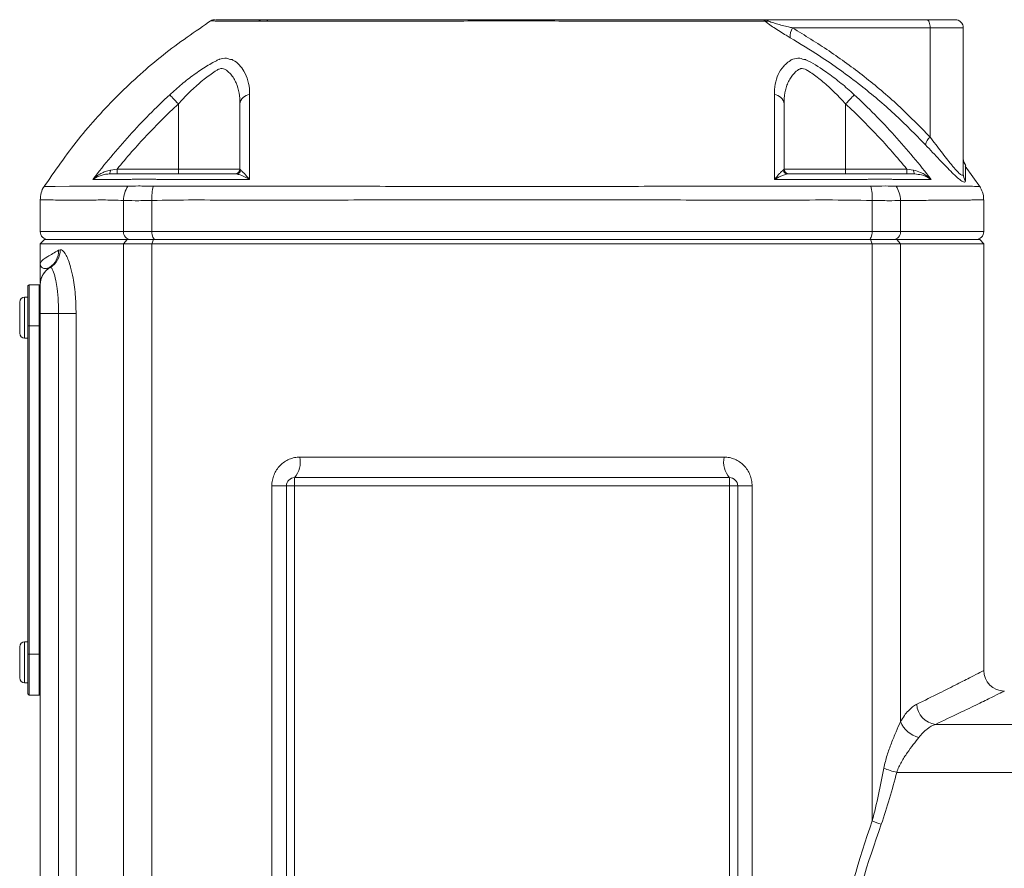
# Model space of a CAD drawing. Header units: millimetres. Extents: x -322 to 635, y -87 to 818.
# Tile 12 of 28: x -215 to -95, y 659 to 762. Entities that reach past the tile are written whole.
import ezdxf

# ---------------------------------------------------------------- set-up
doc = ezdxf.new("R2010")
doc.units = ezdxf.units.MM

msp = doc.modelspace()

# ---------------------------------------------------------------- linework, layer by layer
at = {"color": 7, "linetype": 'Continuous', "lineweight": 15}
for p, q in [((-124.92, 762.31), (-104.89, 762.31)), ((-104.89, 762.31), (-101.46, 762.31)), ((-104.51, 761.31), (-121.28, 761.31)), ((-104.51, 748.01), (-104.51, 761.31)), ((-100.46, 761.31), (-104.51, 761.31)), ((-100.46, 743.51), (-100.46, 761.31)), ((-196.12, 752.04), (-196.12, 744.11)), ((-114.81, 752.04), (-114.81, 744.11)), ((-204.4, 743.98), (-203.58, 744.11)), ((-203.58, 744.11), (-203.58, 743.51)), ((-203.58, 744.11), (-196.12, 744.11)), ((-196.12, 744.11), (-188.62, 744.11)), ((-196.12, 744.11), (-196.12, 743.51)), ((-188.62, 744.11), (-188.52, 743.98)), ((-122.41, 743.98), (-122.31, 744.11)), ((-122.31, 744.11), (-114.81, 744.11)), ((-114.81, 744.11), (-114.81, 743.51)), ((-114.81, 744.11), (-107.35, 744.11)), ((-107.35, 744.11), (-106.52, 743.98)), ((-107.35, 744.11), (-107.35, 743.51)), ((-98.35, 741.85), (-100.24, 744.46)), ((-212.96, 740.36), (-212.96, 736.51)), ((-202.81, 740.28), (-202.81, 736.51)), ((-199.37, 740.28), (-199.37, 736.51)), ((-111.56, 740.28), (-111.56, 736.51)), ((-108.12, 740.28), (-108.12, 736.51)), ((-97.96, 736.51), (-97.96, 740.36)), ((-202.81, 736.51), (-199.37, 736.51)), ((-199.37, 736.51), (-111.56, 736.51)), ((-111.56, 736.51), (-108.12, 736.51)), ((-212.46, 735.51), (-212.96, 735.01)), ((-212.96, 735.01), (-212.96, 732.51)), ((-202.81, 735.01), (-212.96, 735.01)), ((-212.46, 735.51), (-202.36, 735.51)), ((-202.81, 735.01), (-202.36, 735.51)), ((-199.37, 735.01), (-202.81, 735.01)), ((-202.81, 735.01), (-202.81, 647.46)), ((-202.36, 735.51), (-199.15, 735.51)), ((-199.37, 735.01), (-199.15, 735.51)), ((-199.37, 735.01), (-199.37, 647.18)), ((-111.56, 735.01), (-199.37, 735.01)), ((-199.15, 735.51), (-111.78, 735.51)), ((-111.56, 735.01), (-111.78, 735.51)), ((-111.78, 735.51), (-108.57, 735.51)), ((-111.56, 735.01), (-111.56, 664.69)), ((-108.12, 735.01), (-111.56, 735.01)), ((-108.12, 735.01), (-108.57, 735.51)), ((-108.57, 735.51), (-98.46, 735.51)), ((-108.12, 735.01), (-108.12, 676.78)), ((-97.96, 735.01), (-108.12, 735.01)), ((-97.96, 735.01), (-98.46, 735.51)), ((-97.96, 722.01), (-97.96, 735.01)), ((-210.73, 734.21), (-210.54, 734.27)), ((-214.31, 730.01), (-214.46, 729.86)), ((-214.46, 725.01), (-214.46, 729.86)), ((-214.31, 730.01), (-214.31, 725.01)), ((-214.31, 730.01), (-213.11, 730.01)), ((-213.11, 725.01), (-213.11, 730.01)), ((-212.96, 729.86), (-213.11, 730.01)), ((-212.96, 726.51), (-212.96, 729.98)), ((-214.46, 728.51), (-214.86, 728.51)), ((-215.46, 724.11), (-215.46, 727.91)), ((-210.72, 726.51), (-212.96, 726.51)), ((-212.96, 654.51), (-212.96, 726.51)), ((-208.59, 726.51), (-210.72, 726.51)), ((-210.72, 654.51), (-210.72, 726.51)), ((-208.59, 726.51), (-208.59, 654.51)), ((-214.46, 685.01), (-214.46, 725.01)), ((-214.46, 725.01), (-214.31, 725.01)), ((-214.31, 725.01), (-214.31, 685.01)), ((-214.31, 725.01), (-213.11, 725.01)), ((-213.11, 685.01), (-213.11, 725.01)), ((-213.11, 725.01), (-212.96, 725.01)), ((-214.86, 723.51), (-214.46, 723.51)), ((-97.96, 683.01), (-97.96, 722.01)), ((-181.32, 709.01), (-129.61, 709.01)), ((-181.96, 705.51), (-181.96, 706.51)), ((-181.96, 706.51), (-128.96, 706.51)), ((-128.96, 705.51), (-128.96, 706.51)), ((-184.73, 646.44), (-184.73, 705.51)), ((-182.96, 705.51), (-184.73, 705.51)), ((-182.96, 643.45), (-182.96, 705.51)), ((-182.96, 705.51), (-181.96, 705.51)), ((-181.96, 705.51), (-181.96, 624.01)), ((-128.96, 705.51), (-181.96, 705.51)), ((-128.96, 624.9), (-128.96, 705.51)), ((-128.96, 705.51), (-127.96, 705.51)), ((-127.96, 705.51), (-127.96, 639.84)), ((-127.96, 705.51), (-126.2, 705.51)), ((-126.2, 705.51), (-126.2, 649.83)), ((-214.46, 686.51), (-214.86, 686.51)), ((-215.46, 682.11), (-215.46, 685.91)), ((-214.46, 685.01), (-214.31, 685.01)), ((-214.46, 680.16), (-214.46, 685.01)), ((-214.31, 685.01), (-214.31, 680.01)), ((-214.31, 685.01), (-213.11, 685.01)), ((-213.11, 680.01), (-213.11, 685.01)), ((-213.11, 685.01), (-212.96, 685.01)), ((-214.86, 681.51), (-214.46, 681.51)), ((-214.46, 680.16), (-214.31, 680.01)), ((-214.31, 680.01), (-213.11, 680.01)), ((-213.11, 680.01), (-212.96, 680.16)), ((-103.85, 676.45), (-90.96, 676.45)), ((-108.57, 670.6), (-90.96, 670.6))]:
    msp.add_line(p, q, dxfattribs=at)
at = {"color": 8, "linetype": 'Continuous', "lineweight": 15}
for p, q in [((-212.96, 736.51), (-202.81, 736.51)), ((-108.12, 736.51), (-97.96, 736.51)), ((-214.86, 723.51), (-214.86, 728.51)), ((-214.86, 681.51), (-214.86, 686.51))]:
    msp.add_line(p, q, dxfattribs=at)
at = {"color": 7, "linetype": 'Continuous', "lineweight": 15, "flags": 128}
for points in [[(-104.51, 761.31), (-104.52, 761.5), (-104.54, 761.69), (-104.58, 761.86), (-104.62, 762.02), (-104.68, 762.14), (-104.75, 762.23), (-104.82, 762.29), (-104.89, 762.31)], [(-197.17, 753.17), (-197.11, 753.11), (-197.03, 753.01), (-196.91, 752.89), (-196.78, 752.75), (-196.63, 752.59), (-196.47, 752.41), (-196.3, 752.23), (-196.12, 752.04)], [(-114.81, 752.04), (-114.63, 752.23), (-114.46, 752.41), (-114.29, 752.59), (-114.14, 752.75), (-114.01, 752.89), (-113.9, 753.01), (-113.82, 753.11), (-113.76, 753.17)], [(-204.4, 743.98), (-204.41, 743.88), (-204.42, 743.79), (-204.44, 743.71), (-204.46, 743.64), (-204.49, 743.58), (-204.51, 743.54), (-204.54, 743.52), (-204.57, 743.51)], [(-106.52, 743.98), (-106.52, 743.88), (-106.5, 743.79), (-106.49, 743.71), (-106.47, 743.64), (-106.44, 743.58), (-106.42, 743.54), (-106.39, 743.52), (-106.36, 743.51)], [(-199.37, 736.51), (-199.36, 736.31), (-199.33, 736.13), (-199.29, 735.95), (-199.24, 735.8), (-199.17, 735.68), (-199.09, 735.58), (-199.01, 735.53), (-198.93, 735.51)], [(-111.56, 736.51), (-111.57, 736.31), (-111.6, 736.13), (-111.64, 735.95), (-111.69, 735.8), (-111.76, 735.68), (-111.83, 735.58), (-111.92, 735.53), (-112, 735.51)]]:
    msp.add_lwpolyline(points, dxfattribs=at)
at = {"color": 8, "linetype": 'Continuous', "lineweight": 15, "flags": 128}
msp.add_lwpolyline([(-212.46, 742), (-212.16, 742), (-211.16, 742), (-209.41, 742.01), (-206.96, 742.02), (-204.83, 742.03), (-202.37, 742.03), (-202.37, 742.03), (-202.37, 742.03)], dxfattribs=at)
at = {"color": 7, "linetype": 'Continuous', "lineweight": 15}
for centre, radius, start, end in [((-191.67, 761.31), 1, 90, 119.9147), ((-185.84, 761.43), 0.879, 90.2046, 126.8843), ((-185.09, 762.03), 0.278, 99.557, 159.3012), ((-124.39, 763.03), 0.922, 255.8447, 284.1553), ((-101.46, 761.31), 1, 0, 90), ((-119.78, 760.34), 1.78, 147.0063, 187.2513), ((-187.33, 751.87), 1.31, 94.7997, 172.6999), ((-123.6, 751.87), 1.31, 7.3035, 85.1977), ((-103.35, 746.68), 1.77, 131.0573, 167.1882), ((-98.96, 745.41), 1.5, 180.63, 216.0178), ((-189.22, 744.11), 0.6, 270, 0), ((-121.71, 744.11), 0.6, 180, 270), ((-189.09, 744.09), 0.582, 270.8582, 348.79), ((-121.84, 744.09), 0.582, 191.21, 269.1422), ((-99.03, 743.52), 1.43, 180.0726, 216.2187), ((-199.54, 740.24), 3.27, 146.6817, 179.2543), ((-193.52, 740.53), 5.85, 165.0976, 182.4557), ((-117.4, 740.53), 5.85, 357.5635, 14.9193), ((-111.39, 740.24), 3.27, 0.756, 33.3279), ((-211.96, 736.51), 1, 180, 270), ((-201.86, 736.46), 0.953, 177.1019, 266.775), ((-109.07, 736.46), 0.953, 273.225, 2.8981), ((-98.96, 736.51), 1, 270, 0), ((-213.15, 734.13), 2.42, 303.3847, 1.866), ((-213.04, 734.26), 2.51, 301.8774, 0.3974), ((-210.49, 729.98), 2.48, 119.8983, 179.9218), ((-210.46, 730.01), 2.5, 122.8779, 179.9994), ((-214.86, 727.91), 0.6, 90, 180), ((-214.86, 724.11), 0.6, 180, 270), ((-184.22, 708.42), 2.96, 319.6454, 11.3633), ((-126.71, 708.42), 2.96, 168.6367, 220.3546), ((-181.96, 705.51), 1, 90, 180), ((-128.96, 705.51), 1, 0, 90), ((-214.86, 685.91), 0.6, 90, 180), ((-95.46, 683.01), 2.5, 180, 270), ((-214.86, 682.11), 0.6, 180, 270), ((-103.52, 679.05), 2.62, 183.3576, 262.932), ((-105.18, 677.94), 3.15, 201.5622, 257.4097), ((-106.08, 681.14), 10.83, 247.9362, 256.6708), ((-105.76, 678.14), 14.65, 246.6679, 251.2692)]:
    msp.add_arc(centre, radius, start, end, dxfattribs=at)
for points, knots in [([(-192.06, 762.25), (-194.07, 760.87), (-198.09, 758.13), (-203.5, 753.23), (-208.43, 747.85), (-211.19, 743.85), (-212.57, 741.85)], [0, 0, 0, 0, 0.250452, 0.500119, 0.749727, 1, 1, 1, 1]), ([(-191.61, 762.31), (-191.61, 762.31), (-191.6, 762.31), (-190.98, 762.31), (-189.83, 762.31), (-188.17, 762.31), (-186.62, 762.31), (-185.85, 762.31)], [0, 0, 0, 0, 0.151686, 0.360886, 0.570088, 0.785044, 1, 1, 1, 1]), ([(-186.34, 762.13), (-186.34, 762.13), (-186.35, 762.13), (-186.36, 762.13), (-186.37, 762.13)], [0, 0, 0, 0, 0.000692, 1, 1, 1, 1]), ([(-185.43, 762.13), (-185.43, 762.13), (-185.47, 762.13), (-185.69, 762.15), (-186.04, 762.15), (-186.26, 762.13), (-186.34, 762.13), (-186.34, 762.13)], [0, 0, 0, 0, 0.000046, 0.096325, 0.596188, 0.999954, 1, 1, 1, 1]), ([(-185.85, 762.31), (-185.81, 762.31), (-185.78, 762.31), (-185.69, 762.31), (-185.63, 762.31), (-185.51, 762.31), (-185.45, 762.31), (-185.34, 762.31), (-185.3, 762.31), (-185.22, 762.31), (-185.18, 762.31), (-185.14, 762.31)], [0, 0, 0, 0, 0.25, 0.25, 0.5, 0.5, 0.75, 0.75, 0.875, 0.875, 1, 1, 1, 1]), ([(-185.35, 762.13), (-185.38, 762.13), (-185.4, 762.13), (-185.43, 762.13), (-185.43, 762.13)], [0, 0, 0, 0, 0.999309, 1, 1, 1, 1]), ([(-125.5, 762.13), (-125.5, 762.13), (-125.64, 762.13), (-126.48, 762.13), (-128.94, 762.13), (-133.71, 762.14), (-140.32, 762.14), (-147.86, 762.15), (-155.54, 762.15), (-163.29, 762.15), (-171.04, 762.14), (-177.99, 762.14), (-182.72, 762.13), (-184.94, 762.13), (-185.35, 762.13)], [0, 0, 0, 0, 0.000001, 0.007442, 0.044345, 0.128898, 0.252736, 0.37686, 0.500699, 0.628102, 0.755817, 0.883218, 0.978273, 1, 1, 1, 1]), ([(-185.14, 762.31), (-183.93, 762.31), (-182.71, 762.31), (-180.25, 762.31), (-179, 762.31), (-175.25, 762.31), (-172.73, 762.31), (-167.66, 762.31), (-165.1, 762.31), (-161.24, 762.31), (-159.94, 762.31), (-157.35, 762.31), (-156.04, 762.31), (-152.13, 762.31), (-149.54, 762.31), (-144.4, 762.31), (-141.85, 762.31), (-138.05, 762.31), (-136.79, 762.31), (-134.28, 762.31), (-133.02, 762.31), (-130.53, 762.31), (-129.3, 762.31), (-127.47, 762.31), (-126.86, 762.31), (-126.1, 762.31), (-125.95, 762.31), (-125.72, 762.31), (-125.65, 762.31), (-125.5, 762.31), (-125.44, 762.31), (-125.32, 762.31), (-125.27, 762.31), (-125.17, 762.31), (-125.14, 762.31), (-125.05, 762.31), (-124.98, 762.31), (-124.92, 762.31)], [0, 0, 0, 0, 0.0625, 0.0625, 0.125, 0.125, 0.25, 0.25, 0.375, 0.375, 0.4375, 0.4375, 0.5, 0.5, 0.625, 0.625, 0.75, 0.75, 0.8125, 0.8125, 0.875, 0.875, 0.9375, 0.9375, 0.96875, 0.96875, 0.976562, 0.976562, 0.980469, 0.980469, 0.984375, 0.984375, 0.988281, 0.988281, 0.992188, 0.992188, 1, 1, 1, 1]), ([(-124.62, 762.13), (-124.68, 762.14), (-124.74, 762.14), (-124.94, 762.15), (-125.17, 762.15), (-125.41, 762.13), (-125.5, 762.13), (-125.5, 762.13)], [0, 0, 0, 0, 0.288375, 0.313082, 0.764066, 0.999952, 1, 1, 1, 1]), ([(-124.62, 762.13), (-124.63, 762.15), (-124.65, 762.17), (-124.67, 762.19), (-124.68, 762.19), (-124.69, 762.21), (-124.7, 762.21), (-124.73, 762.24), (-124.75, 762.25), (-124.82, 762.29), (-124.87, 762.31), (-124.92, 762.31)], [0, 0, 0, 0, 0.125, 0.125, 0.1875, 0.1875, 0.25, 0.25, 0.5, 0.5, 1, 1, 1, 1]), ([(-124.16, 762.13), (-124.28, 762.2), (-124.41, 762.24), (-124.66, 762.29), (-124.79, 762.31), (-124.92, 762.31)], [0, 0, 0, 0, 0.5, 0.5, 1, 1, 1, 1]), ([(-124.16, 762.13), (-124.08, 762.1), (-123.98, 762.05), (-123.67, 761.94), (-122.95, 761.72), (-122.09, 761.5), (-121.44, 761.35), (-121.28, 761.31)], [0, 0, 0, 0, 0.093115, 0.10561, 0.319205, 0.824335, 1, 1, 1, 1]), ([(-121.55, 760.11), (-121.72, 760.21), (-122.37, 760.59), (-123.28, 761.14), (-123.98, 761.65), (-124.19, 761.79), (-124.19, 761.79)], [0, 0, 0, 0, 0.189194, 0.753212, 0.999982, 1, 1, 1, 1]), ([(-121.28, 761.31), (-119.78, 760.39), (-116.78, 758.56), (-112.49, 755.4), (-108.34, 751.93), (-105.79, 749.32), (-104.51, 748.01)], [0, 0, 0, 0, 0.247044, 0.495127, 0.746844, 1, 1, 1, 1]), ([(-105.08, 747.07), (-106.33, 748.35), (-108.83, 750.9), (-113.15, 754.52), (-117.4, 757.6), (-120.35, 759.38), (-121.55, 760.11)], [0, 0, 0, 0, 0.251431, 0.504372, 0.798586, 1, 1, 1, 1]), ([(-197.17, 753.17), (-196.69, 753.61), (-196.21, 754.04), (-195.22, 754.86), (-194.72, 755.25), (-193.69, 755.98), (-193.19, 756.33), (-192.43, 756.79), (-192.18, 756.94), (-191.81, 757.14), (-191.69, 757.2), (-191.45, 757.33), (-191.33, 757.39), (-191.21, 757.45)], [0, 0, 0, 0, 0.25, 0.25, 0.5, 0.5, 0.75, 0.75, 0.875, 0.875, 0.9375, 0.9375, 1, 1, 1, 1]), ([(-191.21, 757.45), (-191.21, 757.45), (-191.19, 757.47), (-190.87, 757.53), (-190.31, 757.73), (-189.82, 757.45), (-189.58, 757.45), (-189.58, 757.45)], [0, 0, 0, 0, 0.000027, 0.057773, 0.577973, 0.999976, 1, 1, 1, 1]), ([(-189.58, 757.45), (-189.58, 757.45), (-189.54, 757.42), (-188.91, 757.11), (-188.15, 756.23), (-187.6, 754.89), (-187.45, 753.89), (-187.44, 753.3), (-187.44, 753.17)], [0, 0, 0, 0, 0.000008, 0.022613, 0.403285, 0.663757, 0.924613, 1, 1, 1, 1]), ([(-123.49, 753.17), (-123.49, 753.61), (-123.46, 754.04), (-123.3, 754.86), (-123.19, 755.25), (-122.85, 755.98), (-122.63, 756.33), (-122.21, 756.79), (-122.06, 756.94), (-121.81, 757.14), (-121.72, 757.2), (-121.54, 757.33), (-121.45, 757.39), (-121.35, 757.45)], [0, 0, 0, 0, 0.25, 0.25, 0.5, 0.5, 0.75, 0.75, 0.875, 0.875, 0.9375, 0.9375, 1, 1, 1, 1]), ([(-121.35, 757.45), (-121.35, 757.45), (-121.32, 757.47), (-120.99, 757.53), (-120.46, 757.73), (-119.93, 757.45), (-119.71, 757.45), (-119.71, 757.45)], [0, 0, 0, 0, 0.000027, 0.057773, 0.577973, 0.999976, 1, 1, 1, 1]), ([(-119.71, 757.45), (-119.71, 757.45), (-119.67, 757.42), (-118.9, 757.11), (-117.57, 756.23), (-115.73, 754.89), (-114.54, 753.89), (-113.9, 753.3), (-113.76, 753.17)], [0, 0, 0, 0, 0.000008, 0.022613, 0.403285, 0.663757, 0.924613, 1, 1, 1, 1]), ([(-188.62, 752.04), (-188.62, 752.5), (-188.66, 752.95), (-188.81, 753.8), (-188.92, 754.21), (-189.17, 754.79), (-189.27, 754.98), (-189.49, 755.34), (-189.61, 755.51), (-189.89, 755.82), (-190.04, 755.97), (-190.3, 756.17), (-190.39, 756.24), (-190.58, 756.33), (-190.69, 756.36), (-190.91, 756.36), (-191.02, 756.34), (-191.19, 756.28), (-191.25, 756.26), (-191.35, 756.19), (-191.41, 756.16), (-191.69, 755.99), (-191.91, 755.85), (-192.36, 755.53), (-192.59, 755.36), (-193.05, 755), (-193.28, 754.81), (-193.74, 754.42), (-193.96, 754.22), (-194.41, 753.81), (-194.63, 753.6), (-195.28, 752.95), (-195.71, 752.5), (-196.12, 752.04)], [0, 0, 0, 0, 0.125, 0.125, 0.25, 0.25, 0.3125, 0.3125, 0.375, 0.375, 0.4375, 0.4375, 0.46875, 0.46875, 0.5, 0.5, 0.53125, 0.53125, 0.546875, 0.546875, 0.5625, 0.5625, 0.625, 0.625, 0.6875, 0.6875, 0.75, 0.75, 0.8125, 0.8125, 0.875, 0.875, 1, 1, 1, 1]), ([(-114.81, 752.04), (-115.22, 752.5), (-115.64, 752.95), (-116.51, 753.8), (-116.95, 754.21), (-117.63, 754.79), (-117.86, 754.98), (-118.31, 755.34), (-118.54, 755.51), (-118.98, 755.82), (-119.21, 755.97), (-119.54, 756.17), (-119.64, 756.24), (-119.86, 756.33), (-119.98, 756.36), (-120.2, 756.36), (-120.3, 756.34), (-120.45, 756.28), (-120.5, 756.26), (-120.6, 756.19), (-120.64, 756.16), (-120.86, 755.99), (-121.02, 755.85), (-121.3, 755.53), (-121.43, 755.36), (-121.65, 755), (-121.75, 754.81), (-121.92, 754.42), (-121.99, 754.22), (-122.11, 753.81), (-122.16, 753.6), (-122.27, 752.95), (-122.31, 752.5), (-122.31, 752.04)], [0, 0, 0, 0, 0.125, 0.125, 0.25, 0.25, 0.3125, 0.3125, 0.375, 0.375, 0.4375, 0.4375, 0.46875, 0.46875, 0.5, 0.5, 0.53125, 0.53125, 0.546875, 0.546875, 0.5625, 0.5625, 0.625, 0.625, 0.6875, 0.6875, 0.75, 0.75, 0.8125, 0.8125, 0.875, 0.875, 1, 1, 1, 1]), ([(-206.54, 742.84), (-205.13, 744.7), (-203.64, 746.49), (-200.52, 749.94), (-198.88, 751.59), (-197.17, 753.17)], [0, 0, 0, 0, 0.5, 0.5, 1, 1, 1, 1]), ([(-187.44, 753.17), (-187.44, 751.59), (-187.44, 749.94), (-187.45, 746.49), (-187.45, 744.7), (-187.45, 742.84)], [0, 0, 0, 0, 0.5, 0.5, 1, 1, 1, 1]), ([(-123.48, 742.84), (-123.48, 744.7), (-123.48, 746.49), (-123.48, 749.94), (-123.49, 751.59), (-123.49, 753.17)], [0, 0, 0, 0, 0.5, 0.5, 1, 1, 1, 1]), ([(-113.76, 753.17), (-112.05, 751.59), (-110.41, 749.94), (-107.29, 746.49), (-105.8, 744.7), (-104.39, 742.84)], [0, 0, 0, 0, 0.5, 0.5, 1, 1, 1, 1]), ([(-196.12, 752.04), (-197.46, 750.8), (-198.75, 749.53), (-201.23, 746.88), (-202.43, 745.52), (-203.58, 744.11)], [0, 0, 0, 0, 0.5, 0.5, 1, 1, 1, 1]), ([(-188.62, 744.11), (-188.62, 745.52), (-188.62, 746.88), (-188.62, 749.53), (-188.62, 750.8), (-188.62, 752.04)], [0, 0, 0, 0, 0.5, 0.5, 1, 1, 1, 1]), ([(-122.31, 752.04), (-122.31, 750.8), (-122.31, 749.53), (-122.31, 746.88), (-122.31, 745.52), (-122.31, 744.11)], [0, 0, 0, 0, 0.5, 0.5, 1, 1, 1, 1]), ([(-107.35, 744.11), (-108.5, 745.52), (-109.7, 746.88), (-112.18, 749.53), (-113.47, 750.8), (-114.81, 752.04)], [0, 0, 0, 0, 0.5, 0.5, 1, 1, 1, 1]), ([(-104.51, 748.01), (-104.05, 747.4), (-103.6, 746.81), (-102.94, 745.96), (-102.73, 745.68), (-102.31, 745.14), (-102.1, 744.89), (-101.81, 744.53), (-101.71, 744.41), (-101.53, 744.19), (-101.43, 744.09), (-101.17, 743.8), (-101.02, 743.64), (-100.82, 743.47), (-100.76, 743.42), (-100.65, 743.36), (-100.61, 743.35), (-100.53, 743.34), (-100.51, 743.36), (-100.47, 743.41), (-100.46, 743.46), (-100.46, 743.51)], [0, 0, 0, 0, 0.25, 0.25, 0.375, 0.375, 0.5, 0.5, 0.5625, 0.5625, 0.625, 0.625, 0.75, 0.75, 0.8125, 0.8125, 0.875, 0.875, 0.9375, 0.9375, 1, 1, 1, 1]), ([(-100.19, 742.67), (-100.19, 742.56), (-100.23, 742.51), (-100.38, 742.5), (-100.49, 742.54), (-100.78, 742.74), (-100.96, 742.88), (-101.26, 743.14), (-101.36, 743.23), (-101.58, 743.44), (-101.7, 743.55), (-102.05, 743.89), (-102.3, 744.14), (-102.82, 744.68), (-103.09, 744.96), (-103.91, 745.82), (-104.48, 746.43), (-105.08, 747.07)], [0, 0, 0, 0, 0.125, 0.125, 0.25, 0.25, 0.375, 0.375, 0.4375, 0.4375, 0.5, 0.5, 0.625, 0.625, 0.75, 0.75, 1, 1, 1, 1]), ([(-204.4, 743.98), (-204.62, 743.94), (-204.82, 743.88), (-205.22, 743.74), (-205.4, 743.65), (-205.76, 743.45), (-205.93, 743.34), (-206.24, 743.1), (-206.4, 742.97), (-206.54, 742.84)], [0, 0, 0, 0, 0.25, 0.25, 0.5, 0.5, 0.75, 0.75, 1, 1, 1, 1]), ([(-204.57, 743.51), (-204.77, 743.51), (-204.96, 743.49), (-205.33, 743.41), (-205.5, 743.36), (-205.83, 743.24), (-205.98, 743.18), (-206.27, 743.02), (-206.41, 742.93), (-206.54, 742.84)], [0, 0, 0, 0, 0.25, 0.25, 0.5, 0.5, 0.75, 0.75, 1, 1, 1, 1]), ([(-204.57, 743.51), (-203.88, 743.51), (-203.14, 743.51), (-201.95, 743.51), (-201.54, 743.51), (-201, 743.51), (-200.9, 743.51), (-200.73, 743.51), (-200.68, 743.51), (-200.56, 743.51), (-200.5, 743.51), (-200.18, 743.51), (-199.87, 743.51), (-199.33, 743.51), (-199.14, 743.51), (-198.75, 743.51), (-198.55, 743.51), (-198.13, 743.51), (-197.91, 743.51), (-197.48, 743.51), (-196.4, 743.51), (-195.31, 743.51), (-192.67, 743.51), (-190.89, 743.51), (-189.08, 743.51)], [0, 0, 0, 0, 0.25, 0.25, 0.375, 0.375, 0.40625, 0.40625, 0.421875, 0.421875, 0.4375, 0.4375, 0.5, 0.5, 0.53125, 0.53125, 0.5625, 0.5625, 0.59375, 0.59375, 0.625, 0.75, 0.75, 1, 1, 1, 1]), ([(-198.6, 742.85), (-198.78, 742.86), (-198.95, 742.86), (-199.29, 742.87), (-199.45, 742.87), (-199.93, 742.88), (-200.23, 742.88), (-200.79, 742.88), (-201.04, 742.88), (-201.39, 742.87), (-201.5, 742.87), (-201.71, 742.86), (-201.81, 742.86), (-201.9, 742.85)], [0, 0, 0, 0, 0.125, 0.125, 0.25, 0.25, 0.5, 0.5, 0.75, 0.75, 0.875, 0.875, 1, 1, 1, 1]), ([(-187.45, 742.84), (-188.74, 742.84), (-192.51, 742.85), (-196.3, 742.85), (-198.6, 742.85), (-198.6, 742.85)], [0, 0, 0, 0, 0.341523, 0.999995, 1, 1, 1, 1]), ([(-187.45, 742.84), (-187.45, 742.84), (-187.52, 742.88), (-187.93, 743.11), (-188.53, 743.42), (-188.92, 743.48), (-189.08, 743.51)], [0, 0, 0, 0, 0.0035374, 0.1170447, 0.6405324, 1, 1, 1, 1]), ([(-188.52, 743.98), (-188.42, 743.9), (-188.19, 743.71), (-187.78, 743.24), (-187.5, 742.9), (-187.45, 742.84), (-187.45, 742.84)], [0, 0, 0, 0, 0.359571, 0.882967, 0.996452, 1, 1, 1, 1]), ([(-122.41, 743.98), (-122.46, 743.94), (-122.53, 743.88), (-122.69, 743.74), (-122.77, 743.65), (-122.96, 743.45), (-123.06, 743.34), (-123.26, 743.1), (-123.37, 742.97), (-123.48, 742.84)], [0, 0, 0, 0, 0.25, 0.25, 0.5, 0.5, 0.75, 0.75, 1, 1, 1, 1]), ([(-121.84, 743.51), (-121.94, 743.51), (-122.05, 743.49), (-122.3, 743.41), (-122.44, 743.36), (-122.72, 743.24), (-122.86, 743.18), (-123.16, 743.02), (-123.32, 742.93), (-123.48, 742.84)], [0, 0, 0, 0, 0.25, 0.25, 0.5, 0.5, 0.75, 0.75, 1, 1, 1, 1]), ([(-121.84, 743.51), (-119.99, 743.51), (-118.16, 743.51), (-115.45, 743.51), (-114.56, 743.51), (-113.44, 743.51), (-113.22, 743.51), (-112.89, 743.51), (-112.78, 743.51), (-112.56, 743.51), (-112.45, 743.51), (-111.94, 743.51), (-111.56, 743.51), (-111.05, 743.51), (-110.89, 743.51), (-110.6, 743.51), (-110.47, 743.51), (-110.23, 743.51), (-110.13, 743.51), (-109.92, 743.51), (-109.4, 743.51), (-108.9, 743.51), (-107.75, 743.51), (-107.03, 743.51), (-106.36, 743.51)], [0, 0, 0, 0, 0.25, 0.25, 0.375, 0.375, 0.40625, 0.40625, 0.421875, 0.421875, 0.4375, 0.4375, 0.5, 0.5, 0.53125, 0.53125, 0.5625, 0.5625, 0.59375, 0.59375, 0.625, 0.75, 0.75, 1, 1, 1, 1]), ([(-109.03, 742.85), (-109.12, 742.86), (-109.22, 742.86), (-109.42, 742.87), (-109.53, 742.87), (-109.88, 742.88), (-110.14, 742.88), (-110.7, 742.88), (-111, 742.88), (-111.47, 742.87), (-111.64, 742.87), (-111.98, 742.86), (-112.15, 742.86), (-112.33, 742.85)], [0, 0, 0, 0, 0.125, 0.125, 0.25, 0.25, 0.5, 0.5, 0.75, 0.75, 0.875, 0.875, 1, 1, 1, 1]), ([(-104.39, 742.84), (-104.87, 742.84), (-106.26, 742.85), (-107.71, 742.85), (-109.03, 742.85), (-109.03, 742.85)], [0, 0, 0, 0, 0.341523, 0.999995, 1, 1, 1, 1]), ([(-106.52, 743.98), (-106.23, 743.9), (-105.5, 743.71), (-104.83, 743.24), (-104.46, 742.9), (-104.39, 742.84), (-104.39, 742.84)], [0, 0, 0, 0, 0.359571, 0.882967, 0.996452, 1, 1, 1, 1]), ([(-104.39, 742.84), (-104.39, 742.84), (-104.45, 742.88), (-104.79, 743.11), (-105.4, 743.42), (-106.08, 743.48), (-106.36, 743.51)], [0, 0, 0, 0, 0.0035374, 0.1170447, 0.6405324, 1, 1, 1, 1]), ([(-212.47, 742), (-212.47, 742), (-212.67, 741.78), (-212.88, 741.21), (-212.93, 740.64), (-212.95, 740.36)], [0, 0, 0, 0, 0.003424, 0.50574, 1, 1, 1, 1]), ([(-202.37, 742.03), (-202.37, 742.03), (-202.37, 742.03), (-202.37, 742.03), (-202.34, 742.03), (-202.31, 742.04), (-202.27, 742.04)], [-0.0000000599, -0.0000000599, -0.0000000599, -0.0000000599, 0, 0, 0, 0.0002023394, 0.0002023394, 0.0002023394, 0.0002023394]), ([(-202.27, 742.04), (-201.88, 742.04), (-201.08, 742.05), (-199.82, 742.04), (-199.17, 742.04)], [0, 0, 0, 0, 0.493126, 1, 1, 1, 1]), ([(-199.17, 742.04), (-199.12, 742.03), (-199.06, 742.03), (-198.99, 742.03), (-198.99, 742.03)], [0, 0, 0, 0, 0.999696, 1, 1, 1, 1]), ([(-198.99, 742.03), (-198.94, 742.03), (-198.89, 742.03), (-198.78, 742.03), (-198.62, 742.03), (-198.25, 742.03), (-197.5, 742.03), (-196, 742.03), (-194.7, 742.03), (-192.09, 742.03), (-190.33, 742.02), (-184.98, 742.02), (-181.38, 742.01), (-174.1, 742.01), (-170.42, 742), (-164.86, 742), (-162.99, 742), (-160.18, 742), (-159.24, 742), (-157.35, 742), (-156.41, 742), (-151.68, 742), (-147.93, 742), (-140.51, 742), (-136.84, 742.01), (-131.38, 742.01), (-129.56, 742.01), (-125.96, 742.02), (-124.16, 742.02), (-120.6, 742.02), (-118.84, 742.03), (-116.22, 742.03), (-115.36, 742.03), (-113.64, 742.03), (-112.78, 742.03), (-111.93, 742.03)], [0, 0, 0, 0, 0.001953, 0.001953, 0.003906, 0.007813, 0.015625, 0.03125, 0.0625, 0.0625, 0.125, 0.125, 0.25, 0.25, 0.375, 0.375, 0.4375, 0.4375, 0.46875, 0.46875, 0.5, 0.5, 0.625, 0.625, 0.75, 0.75, 0.8125, 0.8125, 0.875, 0.875, 0.9375, 0.9375, 0.96875, 0.96875, 1, 1, 1, 1]), ([(-111.93, 742.03), (-111.93, 742.03), (-111.93, 742.03), (-111.93, 742.03), (-111.87, 742.03), (-111.81, 742.04), (-111.75, 742.04)], [-0.0000000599, -0.0000000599, -0.0000000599, -0.0000000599, 0, 0, 0, 0.0002023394, 0.0002023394, 0.0002023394, 0.0002023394]), ([(-111.75, 742.04), (-111.13, 742.04), (-109.87, 742.05), (-109.06, 742.04), (-108.65, 742.04)], [0, 0, 0, 0, 0.493126, 1, 1, 1, 1]), ([(-108.65, 742.04), (-108.62, 742.03), (-108.59, 742.03), (-108.56, 742.03), (-108.56, 742.03)], [0, 0, 0, 0, 0.999696, 1, 1, 1, 1]), ([(-97.98, 740.36), (-98, 740.68), (-98.04, 741.26), (-98.33, 741.77), (-98.46, 742)], [0, 0, 0, 0, 0.5407011, 1, 1, 1, 1]), ([(-199.37, 740.28), (-200.09, 740.27), (-201.53, 740.24), (-202.39, 740.27), (-202.81, 740.28)], [0, 0, 0, 0, 0.506375, 1, 1, 1, 1]), ([(-111.56, 740.28), (-113.4, 740.31), (-117.06, 740.37), (-124.35, 740.27), (-133.53, 740.35), (-144.64, 740.35), (-155.89, 740.37), (-167.13, 740.35), (-178.22, 740.34), (-187.24, 740.27), (-194.25, 740.37), (-197.66, 740.31), (-199.37, 740.28)], [0, 0, 0, 0, 0.066774, 0.133567, 0.257132, 0.381092, 0.504657, 0.62822, 0.752177, 0.875741, 0.937879, 1, 1, 1, 1]), ([(-108.12, 740.28), (-108.55, 740.27), (-109.42, 740.24), (-110.85, 740.27), (-111.56, 740.28)], [0, 0, 0, 0, 0.506375, 1, 1, 1, 1]), ([(-212.96, 732.51), (-212.96, 732.51), (-212.96, 732.51), (-212.96, 732.52), (-212.96, 732.54), (-212.96, 732.61), (-212.93, 732.68), (-212.79, 732.96), (-212.32, 733.32), (-211.21, 733.94), (-210.73, 734.21)], [0, 0, 0, 0, 0.003018, 0.004841, 0.012288, 0.042075, 0.161231, 0.161694, 0.638443, 1, 1, 1, 1]), ([(-210.54, 734.27), (-210.48, 734.27), (-210.24, 734.25), (-209.79, 733.72), (-209.29, 732.41), (-208.9, 730.65), (-208.64, 728.71), (-208.61, 727.19), (-208.59, 726.51)], [0, 0, 0, 0, 0.06087, 0.270713, 0.480934, 0.622206, 0.831674, 1, 1, 1, 1]), ([(-211.82, 732.11), (-212.01, 732.02), (-212.17, 731.99), (-212.46, 731.99), (-212.58, 732.02), (-212.87, 732.17), (-212.96, 732.34), (-212.96, 732.51)], [0, 0, 0, 0, 0.25, 0.25, 0.5, 0.5, 1, 1, 1, 1]), ([(-212.96, 730.21), (-212.96, 730.24), (-212.96, 730.35), (-212.96, 730.9), (-212.96, 731.65), (-212.96, 732.24), (-212.96, 732.5), (-212.96, 732.51)], [0, 0, 0, 0, 0.106721, 0.384442, 0.718854, 0.996532, 1, 1, 1, 1]), ([(-210.72, 726.51), (-210.73, 726.99), (-210.75, 728.06), (-210.88, 729.44), (-211.08, 730.7), (-211.34, 731.65), (-211.57, 732.07), (-211.69, 732.12), (-211.72, 732.13)], [0, 0, 0, 0, 0.166722, 0.37449, 0.515057, 0.725534, 0.937904, 1, 1, 1, 1]), ([(-184.73, 705.51), (-184.73, 705.74), (-184.71, 705.97), (-184.62, 706.42), (-184.56, 706.64), (-184.38, 707.07), (-184.28, 707.27), (-184.03, 707.65), (-183.88, 707.83), (-183.57, 708.15), (-183.4, 708.29), (-183.02, 708.55), (-182.83, 708.66), (-182.42, 708.83), (-182.2, 708.9), (-181.76, 708.99), (-181.54, 709.01), (-181.32, 709.01)], [0, 0, 0, 0, 0.125, 0.125, 0.25, 0.25, 0.375, 0.375, 0.5, 0.5, 0.625, 0.625, 0.75, 0.75, 0.875, 0.875, 1, 1, 1, 1]), ([(-129.61, 709.01), (-129.39, 709.01), (-129.16, 708.99), (-128.73, 708.9), (-128.51, 708.83), (-128.1, 708.66), (-127.91, 708.55), (-127.54, 708.3), (-127.36, 708.15), (-127.05, 707.83), (-126.9, 707.65), (-126.65, 707.27), (-126.55, 707.07), (-126.37, 706.65), (-126.31, 706.43), (-126.22, 705.97), (-126.2, 705.74), (-126.2, 705.51)], [0, 0, 0, 0, 0.125, 0.125, 0.25, 0.25, 0.375, 0.375, 0.5, 0.5, 0.625, 0.625, 0.75, 0.75, 0.875, 0.875, 1, 1, 1, 1]), ([(-106.14, 678.9), (-105.2, 679.36), (-103.31, 680.28), (-101.12, 681.39), (-99.45, 682.24), (-98.23, 682.87), (-98.06, 682.96), (-97.96, 683.01)], [0, 0, 0, 0, 0.186716, 0.373423, 0.565442, 0.757454, 1, 1, 1, 1]), ([(-95.46, 680.51), (-95.56, 680.46), (-95.73, 680.38), (-96.95, 679.77), (-98.62, 678.95), (-100.87, 677.85), (-102.85, 676.92), (-103.85, 676.45)], [0, 0, 0, 0, 0.242466, 0.429102, 0.615744, 0.807866, 1, 1, 1, 1]), ([(-108.12, 676.78), (-107.81, 677.31), (-107.49, 677.75), (-106.83, 678.46), (-106.48, 678.73), (-106.14, 678.9)], [0, 0, 0, 0, 0.5, 0.5, 1, 1, 1, 1]), ([(-110.14, 671.1), (-110.04, 671.65), (-109.9, 672.17), (-109.59, 673.18), (-109.41, 673.67), (-109.04, 674.63), (-108.85, 675.09), (-108.47, 675.97), (-108.29, 676.38), (-108.12, 676.78)], [0, 0, 0, 0, 0.25, 0.25, 0.5, 0.5, 0.75, 0.75, 1, 1, 1, 1]), ([(-103.85, 676.45), (-104.19, 676.32), (-104.54, 676.13), (-105.22, 675.6), (-105.55, 675.26), (-105.87, 674.86)], [0, 0, 0, 0, 0.5, 0.5, 1, 1, 1, 1]), ([(-105.87, 674.86), (-106.09, 674.58), (-106.32, 674.29), (-106.8, 673.66), (-107.05, 673.33), (-107.54, 672.62), (-107.78, 672.25), (-108.22, 671.47), (-108.42, 671.06), (-108.57, 670.6)], [0, 0, 0, 0, 0.25, 0.25, 0.5, 0.5, 0.75, 0.75, 1, 1, 1, 1]), ([(-111.56, 664.69), (-111.28, 665.75), (-111.03, 666.82), (-110.56, 668.96), (-110.35, 670.03), (-110.14, 671.1)], [0, 0, 0, 0, 0.5, 0.5, 1, 1, 1, 1]), ([(-108.57, 670.6), (-108.84, 669.54), (-109.13, 668.48), (-109.76, 666.36), (-110.09, 665.31), (-110.46, 664.27)], [0, 0, 0, 0, 0.5, 0.5, 1, 1, 1, 1])]:
    msp.add_open_spline(points, degree=3, knots=knots, dxfattribs=at)
at = {"color": 8, "linetype": 'Continuous', "lineweight": 15}
for points, knots in [([(-186.37, 762.13), (-187.13, 762.13), (-188.65, 762.14), (-190.32, 762.14), (-191.5, 762.15), (-192.14, 762.15), (-192.15, 762.15), (-192.16, 762.15)], [0, 0, 0, 0, 0.209225, 0.41845, 0.63341, 0.84837, 1, 1, 1, 1]), ([(-100.18, 744.52), (-100.18, 744.53), (-100.18, 744.66), (-100.18, 744.14), (-100.19, 743.16), (-100.19, 742.67)], [0, 0, 0, 0, 0.014347, 0.504085, 1, 1, 1, 1]), ([(-108.56, 742.03), (-108.56, 742.03), (-106.73, 742.03), (-104.49, 742.02), (-101.67, 742.01), (-99.85, 742.01), (-98.78, 742), (-98.34, 741.99), (-98.46, 742), (-98.47, 742)], [0, 0, 0, 0, 0.000001, 0.245915, 0.429409, 0.612901, 0.801775, 0.990645, 1, 1, 1, 1]), ([(-202.81, 740.28), (-203.67, 740.31), (-205.38, 740.37), (-208.13, 740.27), (-210.72, 740.34), (-212.62, 740.35), (-212.84, 740.36), (-212.94, 740.36)], [0, 0, 0, 0, 0.133412, 0.266861, 0.51374, 0.761406, 1, 1, 1, 1]), ([(-97.98, 740.36), (-97.97, 740.36), (-97.86, 740.36), (-98.28, 740.36), (-99.3, 740.34), (-101.11, 740.32), (-103.34, 740.31), (-105.72, 740.29), (-107.32, 740.29), (-108.12, 740.28)], [0, 0, 0, 0, 0.0083, 0.191387, 0.374474, 0.56288, 0.751286, 0.875445, 1, 1, 1, 1])]:
    msp.add_open_spline(points, degree=3, knots=knots, dxfattribs=at)
at = {"color": 7, "linetype": 'Continuous', "lineweight": 15}
for points in [[(-124.19, 761.79), (-124.35, 761.91), (-124.49, 762.02), (-124.62, 762.13)], [(-201.9, 742.85), (-203.67, 742.85), (-205.22, 742.84), (-206.54, 742.84)], [(-112.33, 742.85), (-115.95, 742.85), (-119.67, 742.84), (-123.48, 742.84)], [(-211.72, 732.13), (-211.76, 732.14), (-211.79, 732.13), (-211.82, 732.11)], [(-115.69, 650.15), (-114.61, 655.1), (-113.19, 659.94), (-111.56, 664.69)], [(-110.46, 664.27), (-112.13, 659.58), (-113.58, 654.8), (-114.7, 649.91)]]:
    msp.add_open_spline(points, degree=3, dxfattribs=at)

doc.saveas('drawing.dxf')
